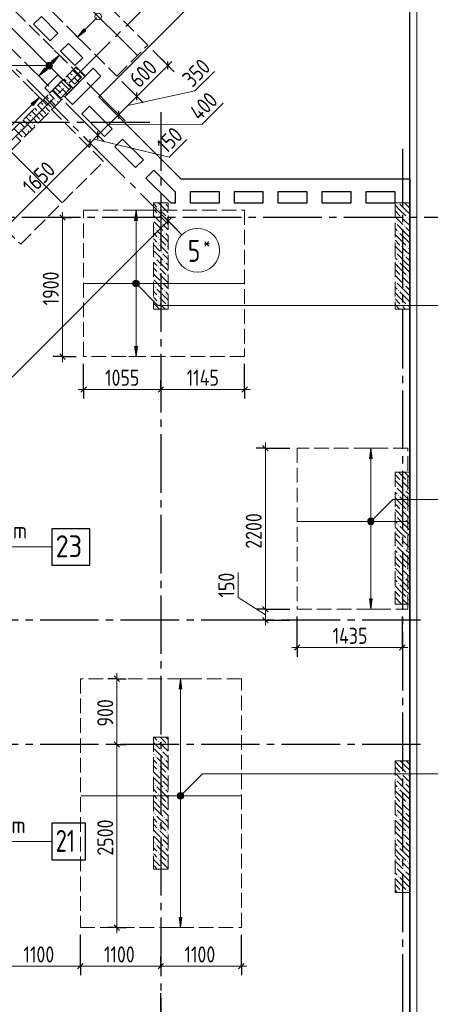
# Model space of a CAD drawing. Header units: millimetres. Extents: x 0 to 43617, y 0 to 59400.
# Tile 16 of 29: x 27745 to 33356, y 13783 to 27233. Entities that reach past the tile are written whole.
import ezdxf

# ---------------------------------------------------------------- set-up
doc = ezdxf.new("R2010")
doc.units = ezdxf.units.MM
doc.linetypes.add('______2', pattern=[270, 200, -70])
doc.linetypes.add('______5', pattern=[1100, 800, -100, 100, -100])
for name, color, linetype, lineweight in [('Standard', 7, 'Continuous', 25), ('ДОП Верх по Х', 7, 'Continuous', 25), ('ЖБ Пилон', 180, 'Continuous', 25), ('Оси', 40, '______5', 18), ('Позиционная метка номер позиции', 7, 'Continuous', 13), ('Примечания', 7, 'Continuous', 25)]:
    doc.layers.add(name, color=color, linetype=linetype, lineweight=lineweight)
doc.layers.add('ЖБ Перекрытие верхний уровень', color=7, linetype='Continuous', lineweight=25, true_color=0xe0e0ff)
doc.layers.add('ЖБ Стена верхний уровень', color=7, linetype='Continuous', lineweight=25, true_color=0x006e00)
doc.styles.add('GOST 2.304-81', font='txt')
doc.styles.add('ISOCPEUR', font='txt')

msp = doc.modelspace()

# ---------------------------------------------------------------- hatches: boundary and pattern name
at = {"layer": 'ДОП Верх по Х', "linetype": 'Continuous', "lineweight": 13, "transparency": 33554687}
for points in [[(28649, 27079), (28536, 26994), (28621, 27107)], [(28119, 26549), (28006, 26464), (28091, 26577)], [(29355, 22770), (29335, 22630), (29315, 22770)], [(32563, 19320), (32543, 19180), (32523, 19320)], [(29963, 14970), (29943, 14830), (29923, 14970)]]:
    msp.add_hatch(color=7, dxfattribs=at).paths.add_polyline_path(points, flags=16)
for points in [[(28204, 26634), (28289, 26747), (28175, 26662)], [(27930, 26059), (28015, 26172), (27902, 26087)], [(29355, 24490), (29335, 24630), (29315, 24490)], [(29297, 23630), (29372, 23630), (29367, 23649)], [(29297, 23630), (29367, 23649), (29302, 23649)], [(29302, 23611), (29372, 23630), (29297, 23630)], [(29302, 23649), (29367, 23649), (29353, 23662)], [(29302, 23649), (29353, 23662), (29316, 23662)], [(29302, 23611), (29367, 23611), (29372, 23630)], [(29316, 23598), (29367, 23611), (29302, 23611)], [(29316, 23662), (29353, 23662), (29335, 23668)], [(29316, 23598), (29353, 23598), (29367, 23611)], [(29353, 23598), (29316, 23598), (29335, 23593)], [(32563, 21240), (32543, 21380), (32523, 21240)], [(32505, 20380), (32580, 20380), (32575, 20399)], [(32505, 20380), (32575, 20399), (32511, 20399)], [(32511, 20361), (32580, 20380), (32505, 20380)], [(32511, 20399), (32575, 20399), (32562, 20412)], [(32511, 20399), (32562, 20412), (32524, 20412)], [(32511, 20361), (32575, 20361), (32580, 20380)], [(32524, 20348), (32575, 20361), (32511, 20361)], [(32524, 20412), (32562, 20412), (32543, 20418)], [(32524, 20348), (32562, 20348), (32575, 20361)], [(32562, 20348), (32524, 20348), (32543, 20343)], [(29963, 18090), (29943, 18230), (29923, 18090)], [(29905, 16630), (29980, 16630), (29975, 16649)], [(29905, 16630), (29975, 16649), (29911, 16649)], [(29911, 16611), (29980, 16630), (29905, 16630)], [(29911, 16649), (29975, 16649), (29962, 16662)], [(29911, 16649), (29962, 16662), (29924, 16662)], [(29911, 16611), (29975, 16611), (29980, 16630)], [(29924, 16598), (29975, 16611), (29911, 16611)], [(29924, 16662), (29962, 16662), (29943, 16668)], [(29924, 16598), (29962, 16598), (29975, 16611)], [(29962, 16598), (29924, 16598), (29943, 16593)]]:
    msp.add_hatch(color=7, dxfattribs=at).paths.add_polyline_path(points)
at = {"layer": 'ЖБ Пилон', "linetype": 'Continuous', "lineweight": 18, "transparency": 33554687}
for points in [[(29634, 24653), (29641, 24660), (29647, 24653), (29641, 24647)], [(29724, 24730), (29721, 24727), (29718, 24730)], [(32924, 24730), (32921, 24727), (32918, 24730)], [(29634, 24573), (29641, 24580), (29647, 24573), (29641, 24567)], [(29754, 24533), (29761, 24540), (29767, 24533), (29761, 24527)], [(32954, 24533), (32961, 24540), (32967, 24533), (32961, 24527)], [(33034, 24533), (33041, 24540), (33047, 24533), (33041, 24527)], [(29594, 24373), (29601, 24380), (29607, 24373), (29601, 24367)], [(29674, 24453), (29681, 24460), (29687, 24453), (29681, 24447)], [(32874, 24453), (32881, 24460), (32887, 24453), (32881, 24447)], [(32994, 24413), (33001, 24420), (33007, 24413), (33001, 24407)], [(29634, 24253), (29641, 24260), (29647, 24253), (29641, 24247)], [(29714, 24333), (29721, 24340), (29727, 24333), (29721, 24327)], [(32914, 24333), (32921, 24340), (32927, 24333), (32921, 24327)], [(29634, 24173), (29641, 24180), (29647, 24173), (29641, 24167)], [(29754, 24133), (29761, 24140), (29767, 24133), (29761, 24127)], [(32954, 24133), (32961, 24140), (32967, 24133), (32961, 24127)], [(33034, 24133), (33041, 24140), (33047, 24133), (33041, 24127)], [(29594, 23973), (29601, 23980), (29607, 23973), (29601, 23967)], [(29674, 24053), (29681, 24060), (29687, 24053), (29681, 24047)], [(32874, 24053), (32881, 24060), (32887, 24053), (32881, 24047)], [(32994, 24013), (33001, 24020), (33007, 24013), (33001, 24007)], [(29634, 23853), (29641, 23860), (29647, 23853), (29641, 23847)], [(29714, 23933), (29721, 23940), (29727, 23933), (29721, 23927)], [(32914, 23933), (32921, 23940), (32927, 23933), (32921, 23927)], [(29634, 23773), (29641, 23780), (29647, 23773), (29641, 23767)], [(29754, 23733), (29761, 23740), (29767, 23733), (29761, 23727)], [(32954, 23733), (32961, 23740), (32967, 23733), (32961, 23727)], [(33034, 23733), (33041, 23740), (33047, 23733), (33041, 23727)], [(29594, 23573), (29601, 23580), (29607, 23573), (29601, 23567)], [(29674, 23653), (29681, 23660), (29687, 23653), (29681, 23647)], [(29714, 23533), (29721, 23540), (29727, 23533), (29721, 23527)], [(32874, 23653), (32881, 23660), (32887, 23653), (32881, 23647)], [(32914, 23533), (32921, 23540), (32927, 23533), (32921, 23527)], [(32994, 23613), (33001, 23620), (33007, 23613), (33001, 23607)], [(29634, 23453), (29641, 23460), (29647, 23453), (29641, 23447)], [(29634, 23373), (29641, 23380), (29647, 23373), (29641, 23367)], [(29754, 23333), (29761, 23340), (29767, 23333), (29761, 23327)], [(32954, 23333), (32961, 23340), (32967, 23333), (32961, 23327)], [(33034, 23333), (33041, 23340), (33047, 23333), (33041, 23327)], [(32874, 20853), (32881, 20860), (32887, 20853), (32881, 20847)], [(32954, 20933), (32961, 20940), (32967, 20933), (32961, 20927)], [(33034, 20933), (33041, 20940), (33047, 20933), (33041, 20927)], [(32914, 20733), (32921, 20740), (32927, 20733), (32921, 20727)], [(32994, 20813), (33001, 20820), (33007, 20813), (33001, 20807)], [(32874, 20453), (32881, 20460), (32887, 20453), (32881, 20447)], [(32954, 20533), (32961, 20540), (32967, 20533), (32961, 20527)], [(33034, 20533), (33041, 20540), (33047, 20533), (33041, 20527)], [(32914, 20333), (32921, 20340), (32927, 20333), (32921, 20327)], [(32994, 20413), (33001, 20420), (33007, 20413), (33001, 20407)], [(32874, 20053), (32881, 20060), (32887, 20053), (32881, 20047)], [(32954, 20133), (32961, 20140), (32967, 20133), (32961, 20127)], [(33034, 20133), (33041, 20140), (33047, 20133), (33041, 20127)], [(32914, 19933), (32921, 19940), (32927, 19933), (32921, 19927)], [(32994, 20013), (33001, 20020), (33007, 20013), (33001, 20007)], [(32874, 19653), (32881, 19660), (32887, 19653), (32881, 19647)], [(32954, 19733), (32961, 19740), (32967, 19733), (32961, 19727)], [(33034, 19733), (33041, 19740), (33047, 19733), (33041, 19727)], [(32914, 19533), (32921, 19540), (32927, 19533), (32921, 19527)], [(32994, 19613), (33001, 19620), (33007, 19613), (33001, 19607)], [(32874, 19253), (32881, 19260), (32887, 19253), (32884, 19250), (32878, 19250)], [(32954, 19333), (32961, 19340), (32967, 19333), (32961, 19327)], [(33034, 19333), (33041, 19340), (33047, 19333), (33041, 19327)], [(29634, 17373), (29641, 17380), (29647, 17373), (29641, 17367)], [(29674, 17253), (29681, 17260), (29687, 17253), (29681, 17247)], [(29754, 17333), (29761, 17340), (29767, 17333), (29761, 17327)], [(29594, 17173), (29601, 17180), (29607, 17173), (29601, 17167)], [(29714, 17133), (29721, 17140), (29727, 17133), (29721, 17127)], [(29634, 17053), (29641, 17060), (29647, 17053), (29641, 17047)], [(29634, 16973), (29641, 16980), (29647, 16973), (29641, 16967)], [(29674, 16853), (29681, 16860), (29687, 16853), (29681, 16847)], [(29754, 16933), (29761, 16940), (29767, 16933), (29761, 16927)], [(32874, 16853), (32881, 16860), (32887, 16853), (32881, 16847)], [(32954, 16933), (32961, 16940), (32967, 16933), (32961, 16927)], [(32994, 16813), (33001, 16820), (33007, 16813), (33001, 16807)], [(33034, 16933), (33041, 16940), (33047, 16933), (33041, 16927)], [(29594, 16773), (29601, 16780), (29607, 16773), (29601, 16767)], [(29714, 16733), (29721, 16740), (29727, 16733), (29721, 16727)], [(32914, 16733), (32921, 16740), (32927, 16733), (32921, 16727)], [(29634, 16653), (29641, 16660), (29647, 16653), (29641, 16647)], [(29634, 16573), (29641, 16580), (29647, 16573), (29641, 16567)], [(29674, 16453), (29681, 16460), (29687, 16453), (29681, 16447)], [(29754, 16533), (29761, 16540), (29767, 16533), (29761, 16527)], [(32874, 16453), (32881, 16460), (32887, 16453), (32881, 16447)], [(32954, 16533), (32961, 16540), (32967, 16533), (32961, 16527)], [(32994, 16413), (33001, 16420), (33007, 16413), (33001, 16407)], [(33034, 16533), (33041, 16540), (33047, 16533), (33041, 16527)], [(29594, 16373), (29601, 16380), (29607, 16373), (29601, 16367)], [(29714, 16333), (29721, 16340), (29727, 16333), (29721, 16327)], [(32914, 16333), (32921, 16340), (32927, 16333), (32921, 16327)], [(29634, 16253), (29641, 16260), (29647, 16253), (29641, 16247)], [(29634, 16173), (29641, 16180), (29647, 16173), (29641, 16167)], [(29674, 16053), (29681, 16060), (29687, 16053), (29681, 16047)], [(29754, 16133), (29761, 16140), (29767, 16133), (29761, 16127)], [(32874, 16053), (32881, 16060), (32887, 16053), (32881, 16047)], [(32954, 16133), (32961, 16140), (32967, 16133), (32961, 16127)], [(32994, 16013), (33001, 16020), (33007, 16013), (33001, 16007)], [(33034, 16133), (33041, 16140), (33047, 16133), (33041, 16127)], [(29594, 15973), (29601, 15980), (29607, 15973), (29601, 15967)], [(29714, 15933), (29721, 15940), (29727, 15933), (29721, 15927)], [(32914, 15933), (32921, 15940), (32927, 15933), (32921, 15927)], [(29634, 15853), (29641, 15860), (29647, 15853), (29641, 15847)], [(29634, 15773), (29641, 15780), (29647, 15773), (29641, 15767)], [(29754, 15733), (29761, 15740), (29767, 15733), (29761, 15727)], [(32954, 15733), (32961, 15740), (32967, 15733), (32961, 15727)], [(33034, 15733), (33041, 15740), (33047, 15733), (33041, 15727)], [(29674, 15653), (29681, 15660), (29687, 15653), (29681, 15647)], [(32874, 15653), (32881, 15660), (32887, 15653), (32881, 15647)], [(32994, 15613), (33001, 15620), (33007, 15613), (33001, 15607)], [(32914, 15533), (32921, 15540), (32927, 15533), (32921, 15527)], [(32954, 15333), (32961, 15340), (32967, 15333), (32961, 15327)], [(33034, 15333), (33041, 15340), (33047, 15333), (33041, 15327)]]:
    msp.add_hatch(color=7, dxfattribs=at).paths.add_polyline_path(points, flags=16)
at = {"layer": 'ЖБ Стена верхний уровень', "linetype": 'Continuous', "lineweight": 18, "transparency": 33554687}
for points in [[(28554, 26533), (28561, 26540), (28567, 26533), (28561, 26527)], [(28394, 26373), (28401, 26380), (28407, 26373), (28401, 26367)], [(28474, 26453), (28481, 26460), (28487, 26453), (28481, 26447)], [(28314, 26293), (28321, 26300), (28327, 26293), (28321, 26287)], [(28154, 26133), (28161, 26140), (28167, 26133), (28161, 26127)], [(28234, 26133), (28241, 26140), (28247, 26133), (28241, 26127)], [(28314, 26213), (28321, 26220), (28327, 26213), (28321, 26207)], [(27994, 25973), (28001, 25980), (28007, 25973), (28001, 25967)], [(28074, 26053), (28081, 26060), (28087, 26053), (28081, 26047)], [(27914, 25893), (27921, 25900), (27927, 25893), (27921, 25887)], [(27754, 25733), (27761, 25740), (27767, 25733), (27761, 25727)], [(27834, 25733), (27841, 25740), (27847, 25733), (27841, 25727)], [(27914, 25813), (27921, 25820), (27927, 25813), (27921, 25807)]]:
    msp.add_hatch(color=7, dxfattribs=at).paths.add_polyline_path(points, flags=16)
at = {"layer": 'Позиционная метка номер позиции', "linetype": 'Continuous', "lineweight": 13, "transparency": 33554687}
for points in [[(28841, 27238), (28796, 27238), (28819, 27232)], [(28125, 26567), (28125, 26644), (28109, 26628)], [(28147, 26560), (28147, 26650), (28125, 26644)], [(28147, 26560), (28125, 26644), (28125, 26567)], [(28170, 26567), (28170, 26644), (28147, 26650)], [(28170, 26567), (28147, 26650), (28147, 26560)], [(28186, 26583), (28186, 26628), (28170, 26644)], [(28186, 26583), (28170, 26644), (28170, 26567)], [(28108, 26583), (28109, 26628), (28102, 26605)], [(28125, 26567), (28109, 26628), (28108, 26583)], [(28186, 26628), (28186, 26583), (28192, 26605)], [(29291, 23641), (29323, 23673), (29303, 23662)], [(29323, 23673), (29291, 23641), (29291, 23619)], [(29323, 23673), (29291, 23619), (29346, 23673)], [(29346, 23673), (29291, 23619), (29303, 23598)], [(29346, 23673), (29303, 23598), (29366, 23662)], [(29366, 23662), (29303, 23598), (29323, 23587)], [(29366, 23662), (29323, 23587), (29378, 23641)], [(29378, 23641), (29323, 23587), (29346, 23587)], [(29378, 23641), (29346, 23587), (29378, 23619)], [(29378, 23619), (29346, 23587), (29366, 23598)], [(32500, 20391), (32575, 20348), (32511, 20412)], [(32500, 20369), (32554, 20337), (32500, 20391)], [(32500, 20391), (32554, 20337), (32575, 20348)], [(32532, 20337), (32500, 20369), (32511, 20348)], [(32500, 20369), (32532, 20337), (32554, 20337)], [(32511, 20412), (32586, 20369), (32532, 20423)], [(32511, 20412), (32575, 20348), (32586, 20369)], [(32532, 20423), (32586, 20369), (32586, 20391)], [(32532, 20423), (32586, 20391), (32554, 20423)], [(32554, 20423), (32586, 20391), (32575, 20412)], [(29900, 16641), (29975, 16598), (29911, 16662)], [(29900, 16619), (29954, 16587), (29900, 16641)], [(29900, 16641), (29954, 16587), (29975, 16598)], [(29932, 16587), (29900, 16619), (29911, 16598)], [(29900, 16619), (29932, 16587), (29954, 16587)], [(29911, 16662), (29986, 16619), (29932, 16673)], [(29911, 16662), (29975, 16598), (29986, 16619)], [(29932, 16673), (29986, 16619), (29986, 16641)], [(29932, 16673), (29986, 16641), (29954, 16673)], [(29954, 16673), (29986, 16641), (29975, 16662)]]:
    msp.add_hatch(color=7, dxfattribs=at).paths.add_polyline_path(points)

# ---------------------------------------------------------------- linework, layer by layer
at = {"layer": 'Standard', "color": 7, "linetype": 'Continuous', "lineweight": 25, "transparency": 33554687}
for p, q in [((30114, 27467), (28827, 26180)), ((28042, 27276), (27936, 27170)), ((27936, 27170), (28162, 26944)), ((28268, 27050), (28042, 27276)), ((28162, 26944), (28268, 27050)), ((28410, 26909), (28303, 26803)), ((28608, 26711), (28410, 26909)), ((28303, 26803), (28501, 26605)), ((28501, 26605), (28608, 26711)), ((29770, 26556), (29770, 26662)), ((28749, 26569), (28360, 26180)), ((28855, 26463), (28749, 26569)), ((28265, 26481), (28088, 26304)), ((28159, 26234), (28336, 26411)), ((28336, 26411), (28265, 26481)), ((28466, 26074), (28855, 26463)), ((28088, 26304), (28159, 26234)), ((29346, 26132), (29346, 26238)), ((28360, 26180), (28466, 26074)), ((28827, 26180), (29947, 25060)), ((28699, 26053), (28593, 25947)), ((29011, 25742), (28699, 26053)), ((29098, 25884), (29098, 25990)), ((28593, 25947), (28904, 25636)), ((28815, 25601), (28815, 25707)), ((28904, 25636), (29011, 25742)), ((28709, 25495), (28709, 25601)), ((29152, 25601), (29046, 25494)), ((29435, 25318), (29152, 25601)), ((29046, 25494), (29329, 25212)), ((29329, 25212), (29435, 25318)), ((29576, 25176), (29470, 25070)), ((29872, 24880), (29576, 25176)), ((29470, 25070), (29810, 24730)), ((29947, 25060), (33074, 25060)), ((33074, 25060), (33074, 10100)), ((29874, 24880), (29872, 24880)), ((29874, 24730), (29874, 24880)), ((30074, 24880), (30074, 24730)), ((30474, 24880), (30074, 24880)), ((30474, 24730), (30474, 24880)), ((30674, 24880), (30674, 24730)), ((31074, 24880), (30674, 24880)), ((31074, 24730), (31074, 24880)), ((31274, 24880), (31274, 24730)), ((31674, 24880), (31274, 24880)), ((31674, 24730), (31674, 24880)), ((31874, 24880), (31874, 24730)), ((32274, 24880), (31874, 24880)), ((32274, 24730), (32274, 24880)), ((32474, 24880), (32474, 24730)), ((32874, 24880), (32474, 24880)), ((32874, 24730), (32874, 24880)), ((29810, 24730), (29874, 24730)), ((30074, 24730), (30474, 24730)), ((30674, 24730), (31074, 24730)), ((31274, 24730), (31674, 24730)), ((31874, 24730), (32274, 24730)), ((32474, 24730), (32874, 24730)), ((28293, 24568), (28368, 24493)), ((29773, 24431), (29773, 24537)), ((28293, 22668), (28368, 22593)), ((28581, 22144), (28656, 22219)), ((29636, 22144), (29711, 22219)), ((30781, 22144), (30856, 22219)), ((31065, 21418), (31140, 21343)), ((31065, 19218), (31140, 19143)), ((31065, 19068), (31140, 18993)), ((31499, 18619), (31574, 18694)), ((32936, 18619), (33011, 18694)), ((29036, 18268), (29111, 18193)), ((29036, 17368), (29111, 17293)), ((29036, 14868), (29111, 14793)), ((28536, 14266), (28611, 14341)), ((29636, 14266), (29711, 14341)), ((30736, 14266), (30811, 14341))]:
    msp.add_line(p, q, dxfattribs=at)
at = {"layer": 'Standard', "color": 251, "linetype": 'Continuous', "lineweight": -3, "true_color": 0x656565, "transparency": 33554687}
for p, q in [((29770, 26609), (29566, 26813)), ((29770, 26609), (29682, 26697)), ((29770, 26609), (29858, 26521)), ((29346, 26185), (29257, 26273)), ((29346, 26185), (29434, 26096)), ((29098, 25937), (29010, 26026)), ((29098, 25937), (29187, 25849)), ((28815, 25654), (28727, 25743)), ((28709, 25548), (28621, 25637)), ((28815, 25654), (28904, 25566)), ((28709, 25548), (28798, 25460)), ((28709, 25548), (28709, 25548)), ((28330, 24530), (28205, 24530)), ((28330, 24530), (28455, 24530)), ((28330, 24530), (28330, 24530)), ((29773, 24484), (29685, 24573)), ((29773, 24484), (29862, 24396)), ((29773, 24484), (29892, 24366)), ((28330, 22630), (28205, 22630)), ((28330, 22630), (28455, 22630)), ((28330, 22630), (28518, 22630)), ((28618, 22182), (28618, 22530)), ((30818, 22182), (30818, 22530)), ((28618, 22182), (28618, 22307)), ((29674, 22182), (29674, 22307)), ((30818, 22182), (30818, 22307)), ((28618, 22182), (28618, 22057)), ((29674, 22182), (29674, 22057)), ((29674, 22182), (29674, 22182)), ((30818, 22182), (30818, 22057)), ((31103, 21380), (30978, 21380)), ((31103, 21380), (31228, 21380)), ((31103, 21380), (31437, 21380)), ((31103, 19180), (30978, 19180)), ((31103, 19180), (31228, 19180)), ((31103, 19180), (31437, 19180)), ((31103, 19030), (30978, 19030)), ((31103, 19030), (31228, 19030)), ((31103, 19030), (31430, 19030)), ((31537, 18656), (31537, 19080)), ((32974, 18656), (32974, 19080)), ((31537, 18656), (31537, 18781)), ((32974, 18656), (32974, 18781)), ((31537, 18656), (31537, 18531)), ((32974, 18656), (32974, 18531)), ((29074, 18230), (28949, 18230)), ((29074, 18230), (29199, 18230)), ((29074, 17330), (28949, 17330)), ((29074, 17330), (29199, 17330)), ((29074, 14830), (28949, 14830)), ((29074, 14830), (29199, 14830)), ((30774, 14304), (30774, 14730)), ((28574, 14304), (28574, 14429)), ((29674, 14304), (29674, 14429)), ((30774, 14304), (30774, 14429)), ((28574, 14304), (28574, 14179)), ((29674, 14304), (29674, 14179)), ((29674, 14304), (29674, 14304)), ((30774, 14304), (30774, 14179))]:
    msp.add_line(p, q, dxfattribs=at)
at = {"layer": 'Standard', "color": 7, "linetype": 'Continuous', "lineweight": 13, "transparency": 33554687}
for p, q in [((29770, 26609), (29823, 26662)), ((29346, 26185), (29770, 26609)), ((30140, 26261), (30405, 26527)), ((29222, 26061), (30140, 26261)), ((29098, 25937), (29346, 26185)), ((30238, 25806), (30526, 26093)), ((28815, 25654), (29098, 25937)), ((28957, 25796), (30238, 25806)), ((28709, 25548), (28815, 25654)), ((28762, 25601), (29787, 25354)), ((29787, 25354), (30030, 25598)), ((27543, 24382), (28709, 25548)), ((24074, 18785), (29773, 24484)), ((28330, 24530), (28330, 24605)), ((29773, 24484), (29826, 24537)), ((28330, 22630), (28330, 22555)), ((28618, 22182), (28543, 22182)), ((28618, 22182), (29674, 22182)), ((29674, 22182), (30818, 22182)), ((30818, 22182), (30893, 22182)), ((31103, 21380), (31103, 21455)), ((30729, 19339), (30729, 19683)), ((31103, 19105), (30729, 19339)), ((31103, 19180), (31103, 19030)), ((31103, 19030), (31103, 18955)), ((31537, 18656), (31462, 18656)), ((31537, 18656), (32974, 18656)), ((32974, 18656), (33049, 18656)), ((29074, 18230), (29074, 18305)), ((29074, 17330), (29074, 14830)), ((29074, 14830), (29074, 14755)), ((27474, 14304), (28574, 14304)), ((28574, 14304), (29674, 14304)), ((29674, 14304), (30774, 14304)), ((30774, 14304), (30849, 14304))]:
    msp.add_line(p, q, dxfattribs=at)
at = {"layer": 'Standard', "color": 254, "linetype": 'Continuous', "lineweight": 18, "true_color": 0xc4c4ff, "transparency": 33554687}
msp.add_lwpolyline([(7294, 10000), (33174, 10000), (33174, 57320), (7294, 57320), (7294, 10000)], dxfattribs=at)
at = {"layer": 'Standard', "color": 7, "linetype": 'Continuous', "lineweight": 25, "transparency": 33554687}
msp.add_lwpolyline([(7394, 10100), (33074, 10100), (33074, 57220), (7394, 57220), (7394, 10100)], dxfattribs=at)
at = {"layer": 'Standard', "color": 7, "linetype": 'Continuous', "lineweight": 13, "transparency": 33554687}
for points in [[(7674, 10380), (33074, 10380), (33074, 57220), (7674, 57220), (7674, 10380)], [(28330, 24530), (28330, 23323), (28330, 23323), (28330, 22630)], [(31103, 21380), (31103, 20037), (31103, 20037), (31103, 19180)], [(29074, 18230), (29074, 17593), (29074, 17593), (29074, 17330)]]:
    msp.add_lwpolyline(points, dxfattribs=at)
at = {"layer": 'Standard', "color": 251, "linetype": 'Continuous', "lineweight": -3, "true_color": 0x656565, "transparency": 33554687}
for points in [[(29098, 25937), (29086, 25949), (29086, 25949), (28661, 26375)], [(29346, 26185), (29334, 26197), (29334, 26197), (29141, 26389)], [(28815, 25654), (28803, 25666), (28803, 25666), (28378, 26092)], [(28574, 14304), (28574, 14321), (28574, 14321), (28574, 14321), (28574, 14321), (28574, 14730)], [(29674, 13043), (29674, 13060), (29674, 13060), (29674, 13060), (29674, 13060), (29674, 13060), (29674, 13060), (29674, 13937)]]:
    msp.add_lwpolyline(points, dxfattribs=at)
at = {"layer": 'ДОП Верх по Х', "color": 7, "linetype": 'Continuous', "lineweight": 18, "transparency": 33554687}
for p, q in [((28289, 27807), (29349, 26747)), ((27384, 27369), (28444, 26308)), ((28320, 24735), (26773, 26282)), ((28624, 23630), (30812, 23630)), ((31543, 20380), (33043, 20380)), ((30768, 16630), (28580, 16630))]:
    msp.add_line(p, q, dxfattribs=at)
at = {"layer": 'ДОП Верх по Х', "color": 251, "linetype": 'Continuous', "lineweight": 13, "true_color": 0x494949, "transparency": 33554687}
for p, q in [((28635, 27093), (28798, 27256)), ((28536, 26994), (28465, 27065)), ((28536, 26994), (28621, 27107)), ((28649, 27079), (28536, 26994)), ((28621, 27107), (28649, 27079)), ((28536, 26994), (28607, 26924)), ((28536, 26994), (28536, 26994)), ((28289, 26747), (28218, 26817)), ((28121, 26632), (28121, 26632)), ((28168, 26627), (28190, 26648)), ((28289, 26747), (28175, 26662)), ((28175, 26662), (28204, 26634)), ((28204, 26634), (28289, 26747)), ((28289, 26747), (28359, 26676)), ((28289, 26747), (28289, 26747)), ((28006, 26464), (27935, 26535)), ((28006, 26464), (28091, 26577)), ((28119, 26549), (28006, 26464)), ((28091, 26577), (28119, 26549)), ((28105, 26563), (28126, 26584)), ((28174, 26579), (28174, 26579)), ((28006, 26464), (28076, 26393)), ((28006, 26464), (28006, 26464)), ((28015, 26172), (27944, 26243)), ((28015, 26172), (27902, 26087)), ((27930, 26059), (28015, 26172)), ((28015, 26172), (28086, 26101)), ((28015, 26172), (28015, 26172)), ((27470, 25628), (27916, 26073)), ((27902, 26087), (27930, 26059)), ((29335, 24630), (29235, 24630)), ((29335, 24630), (29315, 24490)), ((29355, 24490), (29335, 24630)), ((29335, 24630), (29435, 24630)), ((29335, 24630), (29335, 24630)), ((29315, 24490), (29355, 24490)), ((29335, 23660), (29335, 24490)), ((29297, 23630), (29297, 23630)), ((29335, 22770), (29335, 23600)), ((29372, 23630), (29372, 23630)), ((29335, 22630), (29315, 22770)), ((29315, 22770), (29355, 22770)), ((29355, 22770), (29335, 22630)), ((29335, 22630), (29235, 22630)), ((29335, 22630), (29435, 22630)), ((29335, 22630), (29335, 22630)), ((32543, 21380), (32443, 21380)), ((32543, 21380), (32523, 21240)), ((32563, 21240), (32543, 21380)), ((32543, 21380), (32643, 21380)), ((32543, 21380), (32543, 21380)), ((32523, 21240), (32563, 21240)), ((32543, 20410), (32543, 21240)), ((32505, 20380), (32505, 20380)), ((32543, 19320), (32543, 20350)), ((32580, 20380), (32580, 20380)), ((32543, 19180), (32523, 19320)), ((32523, 19320), (32563, 19320)), ((32563, 19320), (32543, 19180)), ((32543, 19180), (32443, 19180)), ((32543, 19180), (32643, 19180)), ((32543, 19180), (32543, 19180)), ((29943, 18230), (29843, 18230)), ((29943, 18230), (29923, 18090)), ((29963, 18090), (29943, 18230)), ((29943, 18230), (30043, 18230)), ((29943, 18230), (29943, 18230)), ((29923, 18090), (29963, 18090)), ((29943, 16660), (29943, 18090)), ((29905, 16630), (29905, 16630)), ((29943, 14970), (29943, 16600)), ((29980, 16630), (29980, 16630)), ((29943, 14830), (29923, 14970)), ((29923, 14970), (29963, 14970)), ((29963, 14970), (29943, 14830)), ((29943, 14830), (29843, 14830)), ((29943, 14830), (30043, 14830)), ((29943, 14830), (29943, 14830))]:
    msp.add_line(p, q, dxfattribs=at)
at = {"layer": 'ДОП Верх по Х', "color": 7, "linetype": 'Continuous', "lineweight": 13, "transparency": 33554687}
for p, q in [((25986, 20030), (28094, 20030)), ((25986, 16005), (28072, 16005))]:
    msp.add_line(p, q, dxfattribs=at)
at = {"layer": 'ДОП Верх по Х', "color": 7, "linetype": 'Continuous', "lineweight": 25, "transparency": 33554687}
for points in [[(28186, 19780), (28706, 19780), (28706, 20280), (28186, 20280), (28186, 19780)], [(28186, 15755), (28646, 15755), (28646, 16255), (28186, 16255), (28186, 15755)]]:
    msp.add_lwpolyline(points, dxfattribs=at)
at = {"layer": 'ДОП Верх по Х', "color": 251, "linetype": 'Continuous', "lineweight": 13, "true_color": 0x494949, "transparency": 33554687}
for centre in [(29335, 23630), (32543, 20380), (29943, 16630)]:
    msp.add_circle(centre, 37.5, dxfattribs=at)
at = {"layer": 'ЖБ Перекрытие верхний уровень', "color": 7, "linetype": 'Continuous', "lineweight": 18, "transparency": 33554687}
for p, q in [((28827, 26180), (30114, 27467)), ((27936, 27170), (28042, 27276)), ((28162, 26944), (27936, 27170)), ((28042, 27276), (28268, 27050)), ((28268, 27050), (28162, 26944)), ((28303, 26803), (28410, 26909)), ((28410, 26909), (28608, 26711)), ((28501, 26605), (28303, 26803)), ((28608, 26711), (28501, 26605)), ((28360, 26180), (28749, 26569)), ((28749, 26569), (28855, 26463)), ((28265, 26481), (28088, 26304)), ((28159, 26234), (28336, 26411)), ((28336, 26411), (28265, 26481)), ((28855, 26463), (28466, 26074)), ((28088, 26304), (28159, 26234)), ((28466, 26074), (28360, 26180)), ((29947, 25060), (28827, 26180)), ((28593, 25947), (28699, 26053)), ((28699, 26053), (29011, 25742)), ((28904, 25636), (28593, 25947)), ((29011, 25742), (28904, 25636)), ((29046, 25494), (29152, 25601)), ((29152, 25601), (29435, 25318)), ((29329, 25212), (29046, 25494)), ((29435, 25318), (29329, 25212)), ((29470, 25070), (29576, 25176)), ((29576, 25176), (29872, 24880)), ((29810, 24730), (29470, 25070)), ((33074, 25060), (29947, 25060)), ((33074, 10100), (33074, 25060)), ((29872, 24880), (29874, 24880)), ((29874, 24880), (29874, 24730)), ((30074, 24880), (30474, 24880)), ((30074, 24730), (30074, 24880)), ((30474, 24880), (30474, 24730)), ((30674, 24880), (31074, 24880)), ((30674, 24730), (30674, 24880)), ((31074, 24880), (31074, 24730)), ((31274, 24880), (31674, 24880)), ((31274, 24730), (31274, 24880)), ((31674, 24880), (31674, 24730)), ((31874, 24880), (32274, 24880)), ((31874, 24730), (31874, 24880)), ((32274, 24880), (32274, 24730)), ((32474, 24880), (32874, 24880)), ((32474, 24730), (32474, 24880)), ((32874, 24880), (32874, 24730)), ((29874, 24730), (29810, 24730)), ((30474, 24730), (30074, 24730)), ((31074, 24730), (30674, 24730)), ((31674, 24730), (31274, 24730)), ((32274, 24730), (31874, 24730)), ((32874, 24730), (32474, 24730))]:
    msp.add_line(p, q, dxfattribs=at)
at = {"layer": 'ЖБ Пилон', "color": 253, "linetype": '______2', "lineweight": 13, "true_color": 0xa0a0a0, "transparency": 33554687}
for p, q in [((29574, 24730), (29574, 23280)), ((29774, 24730), (29574, 24730)), ((29774, 23280), (29774, 24730)), ((32874, 24730), (32874, 23280)), ((33074, 24730), (32874, 24730)), ((33074, 23280), (33074, 24730)), ((29574, 23280), (29774, 23280)), ((32874, 23280), (33074, 23280)), ((32874, 21050), (32874, 19250)), ((33074, 21050), (32874, 21050)), ((33074, 19250), (33074, 21050)), ((32874, 19250), (33074, 19250)), ((29574, 17430), (29574, 15630)), ((29774, 17430), (29574, 17430)), ((29774, 15630), (29774, 17430)), ((32874, 17110), (32874, 15310)), ((33074, 17110), (32874, 17110)), ((33074, 15310), (33074, 17110)), ((29574, 15630), (29774, 15630)), ((32874, 15310), (33074, 15310))]:
    msp.add_line(p, q, dxfattribs=at)
at = {"layer": 'ЖБ Пилон', "color": 9, "linetype": 'Continuous', "lineweight": 18, "true_color": 0xc7c7c7, "transparency": 33554687}
for p, q in [((29574, 24720), (29621, 24673)), ((29581, 24633), (29574, 24640)), ((29621, 24593), (29581, 24633)), ((29741, 24633), (29644, 24730)), ((29661, 24633), (29741, 24553)), ((29741, 24713), (29774, 24680)), ((29741, 24633), (29774, 24600)), ((32941, 24633), (32874, 24700)), ((32874, 24620), (32941, 24553)), ((32941, 24713), (33021, 24633)), ((32941, 24633), (33021, 24553)), ((33021, 24713), (33004, 24730)), ((33021, 24713), (33074, 24660)), ((33021, 24633), (33074, 24580)), ((29574, 24560), (29661, 24473)), ((29661, 24553), (29774, 24440)), ((32874, 24540), (32981, 24433)), ((33021, 24473), (32981, 24513)), ((33061, 24513), (33074, 24500)), ((29574, 24400), (29581, 24393)), ((29581, 24473), (29701, 24353)), ((29741, 24233), (29621, 24353)), ((29774, 24360), (29701, 24433)), ((32874, 24380), (32901, 24353)), ((33021, 24313), (32901, 24433)), ((33061, 24433), (33021, 24473)), ((33021, 24393), (33074, 24340)), ((29574, 24320), (29621, 24273)), ((29581, 24233), (29574, 24240)), ((29621, 24193), (29581, 24233)), ((29661, 24233), (29741, 24153)), ((29741, 24313), (29774, 24280)), ((29741, 24233), (29774, 24200)), ((32941, 24233), (32874, 24300)), ((32874, 24220), (32941, 24153)), ((32941, 24313), (33021, 24233)), ((32941, 24233), (33021, 24153)), ((33021, 24313), (33074, 24260)), ((33021, 24233), (33074, 24180)), ((29574, 24160), (29661, 24073)), ((29661, 24153), (29774, 24040)), ((32874, 24140), (32981, 24033)), ((33021, 24073), (32981, 24113)), ((33061, 24113), (33074, 24100)), ((29574, 24000), (29581, 23993)), ((29581, 24073), (29701, 23953)), ((29741, 23833), (29621, 23953)), ((29774, 23960), (29701, 24033)), ((32874, 23980), (32901, 23953)), ((33021, 23913), (32901, 24033)), ((33061, 24033), (33021, 24073)), ((33021, 23993), (33074, 23940)), ((29574, 23920), (29621, 23873)), ((29581, 23833), (29574, 23840)), ((29621, 23793), (29581, 23833)), ((29661, 23833), (29741, 23753)), ((29741, 23913), (29774, 23880)), ((29741, 23833), (29774, 23800)), ((32941, 23833), (32874, 23900)), ((32874, 23820), (32941, 23753)), ((32941, 23913), (33021, 23833)), ((32941, 23833), (33021, 23753)), ((33021, 23913), (33074, 23860)), ((33021, 23833), (33074, 23780)), ((29574, 23760), (29661, 23673)), ((29581, 23673), (29701, 23553)), ((29661, 23753), (29774, 23640)), ((32874, 23740), (32981, 23633)), ((33021, 23673), (32981, 23713)), ((33061, 23633), (33021, 23673)), ((33061, 23713), (33074, 23700)), ((29574, 23600), (29581, 23593)), ((29741, 23433), (29621, 23553)), ((29774, 23560), (29701, 23633)), ((32874, 23580), (32901, 23553)), ((33021, 23513), (32901, 23633)), ((33021, 23593), (33074, 23540)), ((29574, 23520), (29621, 23473)), ((29581, 23433), (29574, 23440)), ((29621, 23393), (29581, 23433)), ((29661, 23433), (29741, 23353)), ((29741, 23513), (29774, 23480)), ((29741, 23433), (29774, 23400)), ((32941, 23433), (32874, 23500)), ((32874, 23420), (32941, 23353)), ((32941, 23513), (33021, 23433)), ((32941, 23433), (33021, 23353)), ((33021, 23513), (33074, 23460)), ((33021, 23433), (33074, 23380)), ((29574, 23360), (29654, 23280)), ((29661, 23353), (29734, 23280)), ((32874, 23340), (32934, 23280)), ((33014, 23280), (32981, 23313)), ((33061, 23313), (33074, 23300)), ((32874, 21020), (32941, 20953)), ((32941, 21033), (32924, 21050)), ((32941, 21033), (33021, 20953)), ((33004, 21050), (33021, 21033)), ((33021, 21033), (33074, 20980)), ((32874, 20940), (32981, 20833)), ((33021, 20873), (32981, 20913)), ((33061, 20833), (33021, 20873)), ((33061, 20913), (33074, 20900)), ((32874, 20780), (32901, 20753)), ((33021, 20713), (32901, 20833)), ((33021, 20793), (33074, 20740)), ((32941, 20633), (32874, 20700)), ((32874, 20620), (32941, 20553)), ((32941, 20713), (33021, 20633)), ((32941, 20633), (33021, 20553)), ((33021, 20713), (33074, 20660)), ((33021, 20633), (33074, 20580)), ((32874, 20540), (32981, 20433)), ((33021, 20473), (32981, 20513)), ((33061, 20433), (33021, 20473)), ((33061, 20513), (33074, 20500)), ((32874, 20380), (32901, 20353)), ((33021, 20313), (32901, 20433)), ((32941, 20313), (33021, 20233)), ((33021, 20393), (33074, 20340)), ((33021, 20313), (33074, 20260)), ((32941, 20233), (32874, 20300)), ((32874, 20220), (32941, 20153)), ((32941, 20233), (33021, 20153)), ((33021, 20233), (33074, 20180)), ((32874, 20140), (32981, 20033)), ((33021, 20073), (32981, 20113)), ((33061, 20033), (33021, 20073)), ((33061, 20113), (33074, 20100)), ((32874, 19980), (32901, 19953)), ((33021, 19913), (32901, 20033)), ((32941, 19913), (33021, 19833)), ((33021, 19993), (33074, 19940)), ((33021, 19913), (33074, 19860)), ((32941, 19833), (32874, 19900)), ((32874, 19820), (32941, 19753)), ((32941, 19833), (33021, 19753)), ((33021, 19833), (33074, 19780)), ((32874, 19740), (32981, 19633)), ((33021, 19673), (32981, 19713)), ((33061, 19633), (33021, 19673)), ((33061, 19713), (33074, 19700)), ((32874, 19580), (32901, 19553)), ((33021, 19513), (32901, 19633)), ((32941, 19513), (33021, 19433)), ((33021, 19593), (33074, 19540)), ((33021, 19513), (33074, 19460)), ((32941, 19433), (32874, 19500)), ((32874, 19420), (32941, 19353)), ((32941, 19433), (33021, 19353)), ((33021, 19433), (33074, 19380)), ((32874, 19340), (32964, 19250)), ((33021, 19273), (32981, 19313)), ((33044, 19250), (33021, 19273)), ((33061, 19313), (33074, 19300)), ((29574, 17360), (29661, 17273)), ((29621, 17393), (29584, 17430)), ((29661, 17353), (29774, 17240)), ((29664, 17430), (29741, 17353)), ((29744, 17430), (29774, 17400)), ((29581, 17273), (29701, 17153)), ((29774, 17160), (29701, 17233)), ((29574, 17200), (29581, 17193)), ((29574, 17120), (29621, 17073)), ((29741, 17033), (29621, 17153)), ((29741, 17113), (29774, 17080)), ((32941, 17033), (32874, 17100)), ((32944, 17110), (33021, 17033)), ((33024, 17110), (33074, 17060)), ((29581, 17033), (29574, 17040)), ((29574, 16960), (29661, 16873)), ((29621, 16993), (29581, 17033)), ((29661, 17033), (29741, 16953)), ((29661, 16953), (29774, 16840)), ((29741, 17033), (29774, 17000)), ((32874, 17020), (32941, 16953)), ((32941, 17033), (33021, 16953)), ((33021, 17033), (33074, 16980)), ((29581, 16873), (29701, 16753)), ((29774, 16760), (29701, 16833)), ((32874, 16940), (32981, 16833)), ((33021, 16713), (32901, 16833)), ((33021, 16873), (32981, 16913)), ((33061, 16833), (33021, 16873)), ((33061, 16913), (33074, 16900)), ((29574, 16800), (29581, 16793)), ((29574, 16720), (29621, 16673)), ((29741, 16633), (29621, 16753)), ((29741, 16713), (29774, 16680)), ((32874, 16780), (32901, 16753)), ((32941, 16633), (32874, 16700)), ((32941, 16713), (33021, 16633)), ((33021, 16793), (33074, 16740)), ((33021, 16713), (33074, 16660)), ((29581, 16633), (29574, 16640)), ((29574, 16560), (29661, 16473)), ((29621, 16593), (29581, 16633)), ((29661, 16633), (29741, 16553)), ((29661, 16553), (29774, 16440)), ((29741, 16633), (29774, 16600)), ((32874, 16620), (32941, 16553)), ((32941, 16633), (33021, 16553)), ((33021, 16633), (33074, 16580)), ((29581, 16473), (29701, 16353)), ((29774, 16360), (29701, 16433)), ((32874, 16540), (32981, 16433)), ((33021, 16313), (32901, 16433)), ((33021, 16473), (32981, 16513)), ((33061, 16433), (33021, 16473)), ((33061, 16513), (33074, 16500)), ((29574, 16400), (29581, 16393)), ((29574, 16320), (29621, 16273)), ((29741, 16233), (29621, 16353)), ((29741, 16313), (29774, 16280)), ((32874, 16380), (32901, 16353)), ((32941, 16233), (32874, 16300)), ((32941, 16313), (33021, 16233)), ((33021, 16393), (33074, 16340)), ((33021, 16313), (33074, 16260)), ((29581, 16233), (29574, 16240)), ((29574, 16160), (29661, 16073)), ((29621, 16193), (29581, 16233)), ((29661, 16233), (29741, 16153)), ((29661, 16153), (29774, 16040)), ((29741, 16233), (29774, 16200)), ((32874, 16220), (32941, 16153)), ((32941, 16233), (33021, 16153)), ((33021, 16233), (33074, 16180)), ((29581, 16073), (29701, 15953)), ((29774, 15960), (29701, 16033)), ((32874, 16140), (32981, 16033)), ((33021, 15913), (32901, 16033)), ((33021, 16073), (32981, 16113)), ((33061, 16033), (33021, 16073)), ((33061, 16113), (33074, 16100)), ((29574, 16000), (29581, 15993)), ((29574, 15920), (29621, 15873)), ((29741, 15833), (29621, 15953)), ((29741, 15913), (29774, 15880)), ((32874, 15980), (32901, 15953)), ((32941, 15833), (32874, 15900)), ((32941, 15913), (33021, 15833)), ((33021, 15993), (33074, 15940)), ((33021, 15913), (33074, 15860)), ((29581, 15833), (29574, 15840)), ((29574, 15760), (29661, 15673)), ((29621, 15793), (29581, 15833)), ((29661, 15833), (29741, 15753)), ((29661, 15753), (29774, 15640)), ((29741, 15833), (29774, 15800)), ((32874, 15820), (32941, 15753)), ((32874, 15740), (32981, 15633)), ((32941, 15833), (33021, 15753)), ((33021, 15833), (33074, 15780)), ((29581, 15673), (29624, 15630)), ((29704, 15630), (29701, 15633)), ((33021, 15513), (32901, 15633)), ((33021, 15673), (32981, 15713)), ((33061, 15633), (33021, 15673)), ((33061, 15713), (33074, 15700)), ((32874, 15580), (32901, 15553)), ((32941, 15433), (32874, 15500)), ((32941, 15513), (33021, 15433)), ((33021, 15593), (33074, 15540)), ((33021, 15513), (33074, 15460)), ((32874, 15420), (32941, 15353)), ((32874, 15340), (32904, 15310)), ((32941, 15433), (33021, 15353)), ((33021, 15433), (33074, 15380)), ((32984, 15310), (32981, 15313)), ((33061, 15313), (33064, 15310))]:
    msp.add_line(p, q, dxfattribs=at)
at = {"layer": 'ЖБ Стена верхний уровень', "color": 251, "linetype": '______2', "lineweight": 13, "true_color": 0x656565, "transparency": 33554687}
for p, q in [((28516, 26590), (23700, 21775)), ((28643, 26463), (28516, 26590)), ((22463, 20283), (28643, 26463))]:
    msp.add_line(p, q, dxfattribs=at)
at = {"layer": 'ЖБ Стена верхний уровень', "color": 9, "linetype": 'Continuous', "lineweight": 18, "true_color": 0xc7c7c7, "transparency": 33554687}
for p, q in [((28430, 26504), (28461, 26473)), ((28470, 26544), (28581, 26433)), ((28510, 26584), (28541, 26553)), ((28621, 26473), (28581, 26513)), ((28310, 26384), (28421, 26273)), ((28350, 26424), (28381, 26393)), ((28390, 26464), (28501, 26353)), ((28557, 26377), (28501, 26433)), ((28637, 26457), (28621, 26473)), ((28190, 26264), (28221, 26233)), ((28221, 26233), (28317, 26137)), ((28230, 26304), (28301, 26233)), ((28270, 26344), (28301, 26313)), ((28381, 26233), (28341, 26273)), ((28397, 26217), (28381, 26233)), ((28477, 26297), (28421, 26353)), ((28030, 26104), (28061, 26073)), ((28070, 26144), (28181, 26033)), ((28110, 26184), (28141, 26153)), ((28150, 26224), (28221, 26153)), ((28221, 26073), (28181, 26113)), ((28261, 26113), (28277, 26097)), ((28341, 26193), (28357, 26177)), ((27910, 25984), (28021, 25873)), ((27950, 26024), (27981, 25993)), ((27990, 26064), (28101, 25953)), ((28157, 25977), (28101, 26033)), ((28237, 26057), (28221, 26073)), ((27750, 25824), (27821, 25753)), ((27790, 25864), (27821, 25833)), ((27821, 25833), (27917, 25737)), ((27830, 25904), (27901, 25833)), ((27870, 25944), (27901, 25913)), ((27981, 25833), (27941, 25873)), ((27997, 25817), (27981, 25833)), ((28077, 25897), (28021, 25953)), ((27670, 25744), (27781, 25633)), ((27821, 25673), (27781, 25713)), ((27861, 25713), (27877, 25697)), ((27941, 25793), (27957, 25777)), ((27757, 25577), (27701, 25633)), ((27837, 25657), (27821, 25673))]:
    msp.add_line(p, q, dxfattribs=at)
at = {"layer": 'Оси', "color": 8, "linetype": '______5', "lineweight": -3, "transparency": 33554687}
for p, q in [((29962, 24295), (21882, 32375)), ((14416, 12363), (33072, 31020)), ((29674, 25969), (29674, 7100)), ((29524, 25830), (3600, 25830)), ((32974, 25469), (32974, 7100)), ((34074, 24530), (3600, 24530)), ((34074, 24530), (3600, 24530)), ((33224, 19030), (3600, 19030)), ((33224, 17330), (3600, 17330))]:
    msp.add_line(p, q, dxfattribs=at)
at = {"layer": 'Оси', "color": 7, "linetype": 'Continuous', "lineweight": 13, "transparency": 33554687}
msp.add_circle((30175, 24083), 300, dxfattribs=at)
at = {"layer": 'Позиционная метка номер позиции', "color": 7, "linetype": 'Continuous', "lineweight": 13, "transparency": 33554687}
for p, q in [((28819, 27232), (28819, 27232)), ((28147, 26650), (28147, 26650)), ((28147, 26605), (23374, 26611)), ((28102, 26605), (28102, 26605)), ((28147, 26560), (28147, 26560)), ((28192, 26605), (28192, 26605)), ((29303, 23662), (29303, 23662)), ((29303, 23598), (29303, 23598)), ((29366, 23662), (29366, 23662)), ((29366, 23598), (29366, 23598)), ((32511, 20412), (32511, 20412)), ((32511, 20348), (32511, 20348)), ((32575, 20412), (32575, 20412)), ((32575, 20348), (32575, 20348)), ((29911, 16662), (29911, 16662)), ((29911, 16598), (29911, 16598)), ((29975, 16662), (29975, 16662)), ((29975, 16598), (29975, 16598))]:
    msp.add_line(p, q, dxfattribs=at)
for points in [[(29335, 23630), (29635, 23330), (35574, 23330)], [(32543, 20380), (32843, 20680), (35574, 20680)], [(26186, 19130), (25686, 19630), (25686, 20030), (28186, 20030)], [(29943, 16630), (30243, 16930), (35574, 16930)], [(26186, 15305), (25686, 15805), (25686, 16005), (28186, 16005)]]:
    msp.add_lwpolyline(points, dxfattribs=at)
for centre in [(28819, 27277), (28147, 26605), (29335, 23630), (32543, 20380), (29943, 16630)]:
    msp.add_circle(centre, 45, dxfattribs=at)
at = {"layer": 'Примечания', "color": 7, "linetype": '______2', "lineweight": 18, "transparency": 33554687}
for p, q in [((29495, 26884), (28426, 27953)), ((28590, 26446), (27521, 27515)), ((28002, 27529), (29071, 26460)), ((27238, 27232), (28307, 26163)), ((28890, 25296), (27335, 26852)), ((29071, 26460), (29495, 26884)), ((28307, 26163), (28590, 26446)), ((26203, 25721), (27759, 24165)), ((27759, 24165), (28890, 25296)), ((28618, 24630), (30818, 24630)), ((28618, 22630), (28618, 24630)), ((30818, 24630), (30818, 22630)), ((30818, 22630), (28618, 22630)), ((33049, 21380), (31537, 21380)), ((31537, 21380), (31537, 19180)), ((33049, 19180), (33049, 21380)), ((31537, 19180), (33049, 19180)), ((30774, 18230), (28574, 18230)), ((28574, 18230), (28574, 14830)), ((30774, 14830), (30774, 18230)), ((28574, 14830), (30774, 14830))]:
    msp.add_line(p, q, dxfattribs=at)

# ---------------------------------------------------------------- texts
at = {"layer": 'Standard', "color": 7, "linetype": 'Continuous', "lineweight": 25, "transparency": 33554687, "char_height": 220, "attachment_point": 7, "style": 'GOST 2.304-81'}
for s, insert, width, rotation in [('600', (29379, 26288), 531.96, 45), ('350', (30104, 26297), 500.82, 45), ('400', (30203, 25841), 531.96, 45), ('150', (29752, 25390), 469.5, 45), ('1650', (27919, 24829), 610.16, 45), ('1900', (28280, 23330), 625.74, 90), ('2200', (31053, 20006), 672.62, 90), ('150', (30679, 19339), 469.51, 90), ('900', (29024, 17577), 531.97, 90), ('2500', (29024, 15814), 657.05, 90)]:
    msp.add_mtext(s, dxfattribs=dict(at, insert=insert, width=width, rotation=rotation))
for s, insert, width in [('1055', (28912, 22232), 594.59), ('1145', (30027, 22232), 563.28), ('1435', (32021, 18706), 594.59), ('1100', (27797, 14354), 578.86), ('1100', (28897, 14354), 578.86), ('1100', (29997, 14354), 578.86)]:
    msp.add_mtext(s, dxfattribs=dict(at, insert=insert, width=width))
at = {"layer": 'ДОП Верх по Х', "color": 7, "linetype": 'Continuous', "lineweight": 13, "transparency": 33554687, "attachment_point": 7, "style": 'ISOCPEUR'}
for s, insert, char_height, width in [('\\W0.96;ø12 L=3400mm ', (26006, 20147), 220, 2172.6), ('\\W0.87;23', (28236, 19890), 300, 550.8), ('\\W0.96;ø12 L=2200mm ', (26006, 16122), 220, 2150.52), ('\\W0.75;21', (28236, 15865), 300, 472.28), ('\\W0.95;14шт. ш.200 ', (26160, 15682), 220, 1842.01)]:
    msp.add_mtext(s, dxfattribs=dict(at, insert=insert, char_height=char_height, width=width))
at = {"layer": 'Оси', "color": 7, "linetype": 'Continuous', "lineweight": 25, "transparency": 33554687, "attachment_point": 7, "style": 'ISOCPEUR'}
for s, insert, char_height, width in [('\\W0.78;5', (30043, 23925), 300, 326.41), ('\\W0.80;*', (30253, 24100), 180, 215.91)]:
    msp.add_mtext(s, dxfattribs=dict(at, insert=insert, char_height=char_height, width=width))

doc.saveas('drawing.dxf')
